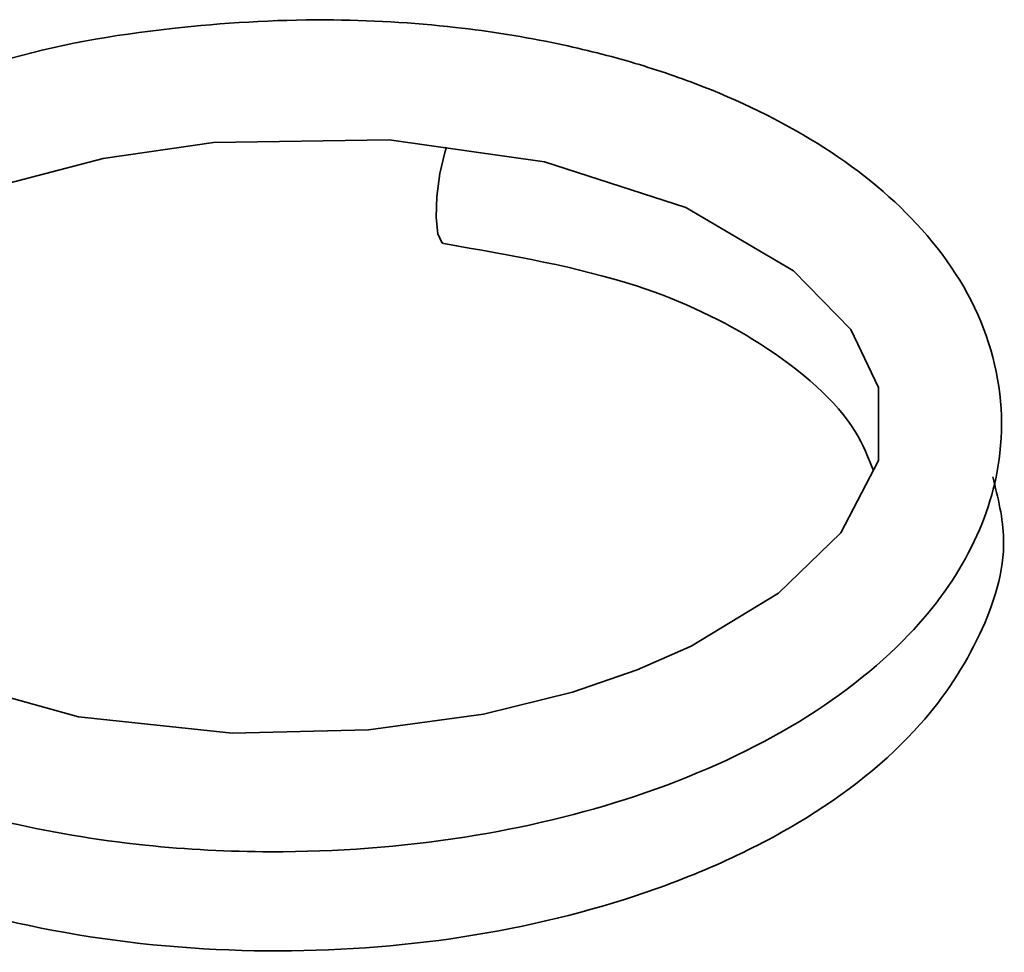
# Model space of a CAD drawing. Header units: millimetres. Extents: x 0 to 1118, y 0 to 864.
# Tile 15 of 200: x 180 to 192, y 215 to 227. Entities that reach past the tile are written whole.
import ezdxf

# ---------------------------------------------------------------- set-up
doc = ezdxf.new("R2010")
doc.units = ezdxf.units.MM

msp = doc.modelspace()

# ---------------------------------------------------------------- linework, layer by layer
at = {"color": 7, "linetype": 'Continuous', "lineweight": 35, "flags": 128}
for points in [[(178.546, 224.839), (179.166, 225.107), (180.763, 225.527), (182.19, 225.731), (184.453, 225.764), (186.457, 225.484), (188.284, 224.895), (189.673, 224.077), (190.41, 223.318), (190.77, 222.573), (190.77, 221.628), (190.284, 220.696), (189.477, 219.92), (188.352, 219.234), (187.656, 218.928), (186.819, 218.641), (185.671, 218.36), (184.189, 218.155), (182.43, 218.112), (180.446, 218.324), (178.358, 218.902), (176.514, 219.884), (176.514, 219.884)], [(185.194, 225.67), (185.172, 225.602), (185.11, 225.33), (185.071, 225.035), (185.062, 224.763), (185.084, 224.555), (185.134, 224.441), (185.158, 224.428)]]:
    msp.add_lwpolyline(points, dxfattribs=at)
at = {"color": 7, "linetype": 'Continuous', "lineweight": 35}
for points, knots in [([(175.634, 218.64), (176.212, 218.28), (177.313, 217.595), (179.317, 216.966), (181.195, 216.646), (183.23, 216.541), (185.413, 216.706), (187.724, 217.258), (189.715, 218.15), (191.159, 219.269), (192.03, 220.477), (192.442, 221.806), (192.267, 223.277), (191.433, 224.621), (190.152, 225.686), (188.815, 226.359), (187.619, 226.769), (186.555, 227.038), (185.224, 227.251), (183.543, 227.35), (181.553, 227.228), (179.69, 226.917), (178.663, 226.496), (178.282, 226.34)], [0, 0, 0, 0, 0.058836, 0.112028, 0.158018, 0.19646, 0.256277, 0.31278, 0.372588, 0.432184, 0.48036, 0.526566, 0.58283, 0.639524, 0.692295, 0.742415, 0.767258, 0.793646, 0.826933, 0.867426, 0.914256, 0.968209, 1, 1, 1, 1]), ([(185.162, 224.427), (186.029, 224.276), (187.591, 224.004), (189.407, 223.122), (190.429, 222.214), (190.638, 221.666), (190.702, 221.499)], [0, 0, 0, 0, 0.313674, 0.565877, 0.867131, 1, 1, 1, 1]), ([(174.987, 218.003), (175.246, 217.748), (175.943, 217.062), (177.635, 216.216), (179.938, 215.527), (182.524, 215.242), (185.125, 215.374), (187.62, 215.925), (189.788, 216.878), (191.295, 218.08), (192.12, 219.346), (192.479, 220.476), (192.31, 221.151), (192.242, 221.42)], [0, 0, 0, 0, 0.057523, 0.155018, 0.258482, 0.363688, 0.465921, 0.568659, 0.680612, 0.787732, 0.869307, 0.948012, 1, 1, 1, 1])]:
    msp.add_open_spline(points, degree=3, knots=knots, dxfattribs=at)

doc.saveas('drawing.dxf')
